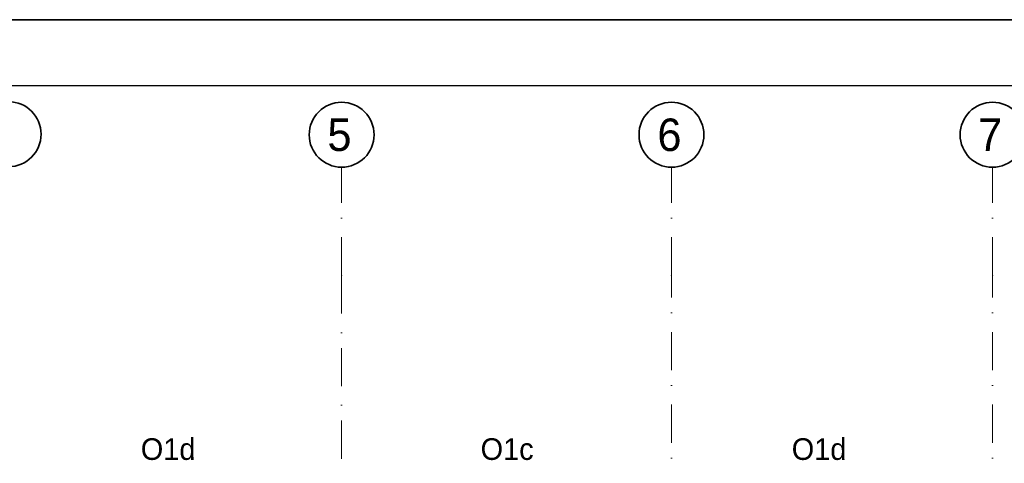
# Model space of a CAD drawing. Header units: millimetres. Extents: x -34676 to 172266, y 39940 to 476087.
# Tile 203 of 256: x 37943 to 47049, y 358161 to 362259. Entities that reach past the tile are written whole.
import ezdxf

# ---------------------------------------------------------------- set-up
doc = ezdxf.new("R2010")
doc.units = ezdxf.units.MM
doc.header["$MEASUREMENT"] = 0
doc.linetypes.add('Kropki i Kreski', pattern=[6.702778, 3.527778, -1.763889, 0, -1.411111])
for name, color, linetype in [('#podkład', 252, 'Continuous'), ('_TABELA', 7, 'Continuous'), ('Konstrukcja - Siatka mod', 7, 'Continuous'), ('Znaczniki okien Archicada', 7, 'Continuous')]:
    doc.layers.add(name, color=color, linetype=linetype)
doc.styles.add('MtXpl_Arial3', font='txt', dxfattribs={"height": 0.2})

# ---------------------------------------------------------------- blocks, each defined once
blk = doc.blocks.new('kjghgg')
at = {"layer": 'Konstrukcja - Siatka mod', "color": 252, "linetype": 'Kropki i Kreski', "lineweight": 13, "ltscale": 100}
for p, q in [((-103465.8, 485184.3), (-103465.8, 486184.3)), ((-100415.8, 485184.3), (-100415.8, 486184.3)), ((-97445.8, 485184.3), (-97445.8, 486184.3)), ((-103465.8, 485184.3), (-103465.8, 468219.5)), ((-100415.8, 468219.5), (-100415.8, 485184.3)), ((-97445.8, 468219.5), (-97445.8, 485184.3))]:
    blk.add_line(p, q, dxfattribs=at)
at = {"layer": 'Konstrukcja - Siatka mod', "color": 252, "linetype": 'Continuous', "lineweight": 35, "ltscale": 100}
for centre in [(-106545.8, 486489), (-103465.8, 486484.3), (-100415.8, 486484.3), (-97445.8, 486484.3)]:
    blk.add_circle(centre, 300, dxfattribs=at)
at = {"layer": 'Konstrukcja - Siatka mod', "color": 252, "linetype": 'Kropki i Kreski', "lineweight": 13, "ltscale": 100}
for p in [(-103465.8, 485184.3), (-103465.8, 485184.3), (-100415.8, 485184.3), (-100415.8, 485184.3), (-97445.8, 485184.3), (-97445.8, 485184.3)]:
    blk.add_point(p, dxfattribs=at)
at = {"layer": 'Konstrukcja - Siatka mod', "color": 252, "linetype": 'Continuous', "lineweight": 13, "style": 'MtXpl_Arial3'}
for s, p in [('5', (-103597.6, 486334.3)), ('6', (-100545.8, 486333.7)), ('7', (-97580, 486334.3))]:
    blk.add_text(s, height=300, dxfattribs=at).set_placement(p)
at = {"layer": 'Znaczniki okien Archicada', "color": 252, "linetype": 'Continuous', "lineweight": 15, "style": 'MtXpl_Arial3'}
for s, p in [('O1d', (-105323.4, 483480.1)), ('O1c', (-102180.7, 483480.1)), ('O1d', (-99303.4, 483480.1))]:
    blk.add_text(s, height=200, dxfattribs=at).set_placement(p)

msp = doc.modelspace()

# ---------------------------------------------------------------- linework, layer by layer
at = {"layer": '_TABELA', "color": 7}
msp.add_lwpolyline([(14580.6, 362259.3), (56580.6, 362259.3), (14580.6, 362259.3), (14580.6, 332559.3), (56580.6, 332559.3), (56580.6, 362259.3)], dxfattribs=at)
msp.add_lwpolyline([(55980.6, 361649.3), (17080.6, 361649.3), (17080.6, 333169.3), (55980.6, 333169.3)], close=True, dxfattribs=at)

# ---------------------------------------------------------------- block references
at = {"layer": '#podkład'}
msp.add_blockref('kjghgg', (144386, -125287.5), dxfattribs=at)

doc.saveas('drawing.dxf')
